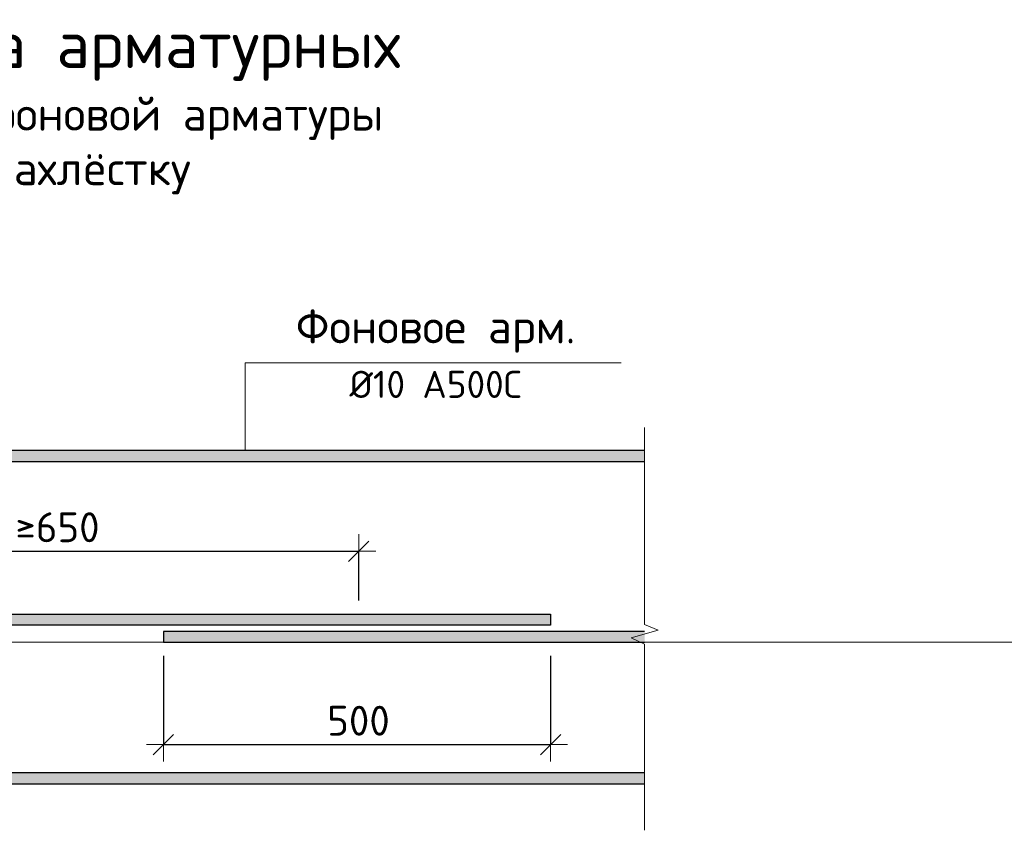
# Model space of a CAD drawing. Header units: metres. Extents: x -38 to 107, y -15 to 21.
# Tile 145 of 167: x 76.51 to 77.599, y 6.664 to 7.56. Entities that reach past the tile are written whole.
import ezdxf

# ---------------------------------------------------------------- set-up
doc = ezdxf.new("R2010")
doc.units = ezdxf.units.M
doc.header["$PDMODE"] = 65
doc.layers.add('XR$3$Арм.стержн.ниж.зоны Х', color=7, linetype='Continuous', lineweight=35, true_color=0xc600c6)
doc.layers.add('XR$5$Арм.стержн.ниж.зоны Х', color=7, linetype='Continuous', lineweight=35, true_color=0xc600c6)
for name, color, linetype, lineweight in [('XR$3$Размерная линия_ общее', 7, 'Continuous', 13), ('XR$4$Текст_ примечание', 7, 'Continuous', 13), ('XR$5$Размерная линия_ общее', 7, 'Continuous', 13)]:
    doc.layers.add(name, color=color, linetype=linetype, lineweight=lineweight)
doc.styles.add('ISOCPEUR', font='txt')
doc.dimstyles.new('DIMSTYLE_35', dxfattribs={"dimtxt": 0.033, "dimasz": 0.0375, "dimexe": 0, "dimexo": 0, "dimgap": 0.0165, "dimtad": 2, "dimdec": 0, "dimlfac": 1000, "dimrnd": 1, "dimzin": 12, "dimdsep": 46, "dimtxsty": 'ISOCPEUR', "dimblk1": 'ALL_ML_STRICH', "dimblk2": 'ALL_ML_STRICH', "dimsah": 1, "dimcen": 0, "dimclrd": 7, "dimclre": 256, "dimclrt": 7, "dimadec": 0, "dimazin": 0, "dimtfac": 1, "dimtdec": 0, "dimtix": 1, "dimtmove": 2, "dimatfit": 3, "dimfxl": 0, "dimtzin": 0, "dimlwd": 0, "dimlwe": -3, "dimarcsym": 0})
doc.dimstyles.new('DIMSTYLE_7', dxfattribs={"dimtxt": 0.033, "dimasz": 0.0375, "dimexe": 0, "dimexo": 0, "dimgap": 0.0165, "dimtad": 2, "dimdec": 0, "dimlfac": 1000, "dimrnd": 1, "dimzin": 12, "dimdsep": 46, "dimtxsty": 'ISOCPEUR', "dimblk1": 'ALL_ML_STRICH', "dimblk2": 'ALL_ML_STRICH', "dimsah": 1, "dimcen": 0, "dimclrd": 7, "dimclre": 256, "dimclrt": 7, "dimadec": 0, "dimazin": 0, "dimtfac": 1, "dimtdec": 0, "dimtix": 1, "dimtmove": 2, "dimatfit": 3, "dimfxl": 0, "dimtzin": 0, "dimlwd": 0, "dimlwe": -3, "dimarcsym": 0})
doc.dimstyles.new('DIMSTYLE_8', dxfattribs={"dimtxt": 0.033, "dimasz": 0.0375, "dimexe": 0, "dimexo": 0, "dimgap": 0.0165, "dimtad": 2, "dimdec": 0, "dimlfac": 1000, "dimrnd": 1, "dimzin": 12, "dimdsep": 46, "dimtxsty": 'ISOCPEUR', "dimblk1": 'ALL_ML_STRICH', "dimblk2": 'ALL_ML_STRICH', "dimsah": 1, "dimcen": 0, "dimclrd": 7, "dimclre": 256, "dimclrt": 7, "dimadec": 0, "dimazin": 0, "dimtfac": 1, "dimtdec": 0, "dimtix": 1, "dimtmove": 2, "dimatfit": 3, "dimfxl": 0, "dimtzin": 0, "dimlwd": 0, "dimlwe": -3, "dimarcsym": 0})

# ---------------------------------------------------------------- blocks, each defined once
blk = doc.blocks.new('ALL_ML_STRICH')
at = {"color": 0, "linetype": 'ByBlock', "lineweight": -2}
for p, q in [((-0.3, -0.3), (0.3, 0.3)), ((0, -0.5), (0, 0.5)), ((-1, 0), (0.5, 0))]:
    blk.add_line(p, q, dxfattribs=at)
blk = doc.blocks.new('*D41')
at = {"layer": 'DEFPOINTS', "color": 7, "linetype": 'Continuous', "lineweight": 13, "transparency": 33554687}
for p in [(76.2152, 7.0717), (76.2152, 6.9723), (76.8852, 6.9027)]:
    blk.add_point(p, dxfattribs=at)
at = {"layer": 'XR$3$Размерная линия_ общее', "color": 253, "linetype": 'Continuous', "lineweight": -2, "true_color": 0xa0a0a0, "transparency": 33554687}
for p, q in [((76.2152, 7.0567), (76.2152, 6.9723)), ((76.8852, 6.9177), (76.8852, 6.9723))]:
    blk.add_line(p, q, dxfattribs=at)
at = {"layer": 'XR$3$Размерная линия_ общее', "color": 7, "linetype": 'Continuous', "lineweight": -2, "transparency": 33554687}
blk.add_line((76.2152, 6.9723), (76.8852, 6.9723), dxfattribs=at)
at = {"layer": 'XR$3$Размерная линия_ общее', "color": 7, "linetype": 'Continuous', "lineweight": 13, "transparency": 33554687, "xscale": 0.0375, "yscale": 0.0375, "zscale": 0.0375, "rotation": 180}
blk.add_blockref('ALL_ML_STRICH', (76.2152, 6.9723), dxfattribs=at)
at = {"layer": 'XR$3$Размерная линия_ общее', "color": 7, "linetype": 'Continuous', "lineweight": 13, "transparency": 33554687, "xscale": 0.0375, "yscale": 0.0375, "zscale": 0.0375}
blk.add_blockref('ALL_ML_STRICH', (76.8852, 6.9723), dxfattribs=at)
at = {"layer": 'XR$3$Размерная линия_ общее', "color": 7, "linetype": 'Continuous', "lineweight": 13, "transparency": 33554687, "insert": (76.5056, 7.0153), "char_height": 0.033, "width": 0.00165, "attachment_point": 1, "line_spacing_factor": 0.60241, "style": 'ISOCPEUR'}
blk.add_mtext('≥650', dxfattribs=at)
blk = doc.blocks.new('*D42')
at = {"layer": 'DEFPOINTS', "color": 7, "linetype": 'Continuous', "lineweight": 13, "transparency": 33554687}
for p in [(76.6692, 6.8717), (77.0972, 6.8717), (76.6692, 6.7584)]:
    blk.add_point(p, dxfattribs=at)
at = {"layer": 'XR$3$Размерная линия_ общее', "color": 253, "linetype": 'Continuous', "lineweight": -2, "true_color": 0xa0a0a0, "transparency": 33554687}
for p, q in [((76.6692, 6.8567), (76.6692, 6.7584)), ((77.0972, 6.8567), (77.0972, 6.7584))]:
    blk.add_line(p, q, dxfattribs=at)
at = {"layer": 'XR$3$Размерная линия_ общее', "color": 7, "linetype": 'Continuous', "lineweight": -2, "transparency": 33554687}
blk.add_line((76.6692, 6.7584), (77.0972, 6.7584), dxfattribs=at)
at = {"layer": 'XR$3$Размерная линия_ общее', "color": 7, "linetype": 'Continuous', "lineweight": 13, "transparency": 33554687, "xscale": 0.0375, "yscale": 0.0375, "zscale": 0.0375, "rotation": 180}
blk.add_blockref('ALL_ML_STRICH', (76.6692, 6.7584), dxfattribs=at)
at = {"layer": 'XR$3$Размерная линия_ общее', "color": 7, "linetype": 'Continuous', "lineweight": 13, "transparency": 33554687, "xscale": 0.0375, "yscale": 0.0375, "zscale": 0.0375}
blk.add_blockref('ALL_ML_STRICH', (77.0972, 6.7584), dxfattribs=at)
at = {"layer": 'XR$3$Размерная линия_ общее', "color": 7, "linetype": 'Continuous', "lineweight": 13, "transparency": 33554687, "insert": (76.8502, 6.8014), "char_height": 0.033, "width": 0.00165, "attachment_point": 1, "line_spacing_factor": 0.60241, "style": 'ISOCPEUR'}
blk.add_mtext('500', dxfattribs=at)
blk = doc.blocks.new('ЭЛЕМЕНТ_УЗОРА_2')
at = {"color": 7, "linetype": 'Continuous', "lineweight": 13, "transparency": 33554687}
blk.add_line((77.2012, 6.6637), (77.2012, 6.6637), dxfattribs=at)
blk.add_lwpolyline([(77.2012, 7.1092), (77.2012, 6.8913), (77.2162, 6.8851), (77.1862, 6.8766), (77.2012, 6.8695), (77.2012, 6.6637)], dxfattribs=at)
blk = doc.blocks.new('*D691')
at = {"layer": 'DEFPOINTS', "color": 7, "linetype": 'Continuous', "lineweight": 13, "transparency": 33554687}
for p in [(76.2152, 7.0717), (76.2152, 6.9723), (76.8852, 6.9027)]:
    blk.add_point(p, dxfattribs=at)
at = {"layer": 'XR$5$Размерная линия_ общее', "color": 253, "linetype": 'Continuous', "lineweight": -2, "true_color": 0xa0a0a0, "transparency": 33554687}
for p, q in [((76.2152, 7.0567), (76.2152, 6.9723)), ((76.8852, 6.9177), (76.8852, 6.9723))]:
    blk.add_line(p, q, dxfattribs=at)
at = {"layer": 'XR$5$Размерная линия_ общее', "color": 7, "linetype": 'Continuous', "lineweight": -2, "transparency": 33554687}
blk.add_line((76.2152, 6.9723), (76.8852, 6.9723), dxfattribs=at)
at = {"layer": 'XR$5$Размерная линия_ общее', "color": 7, "linetype": 'Continuous', "lineweight": 13, "transparency": 33554687, "xscale": 0.0375, "yscale": 0.0375, "zscale": 0.0375, "rotation": 180}
blk.add_blockref('ALL_ML_STRICH', (76.2152, 6.9723), dxfattribs=at)
at = {"layer": 'XR$5$Размерная линия_ общее', "color": 7, "linetype": 'Continuous', "lineweight": 13, "transparency": 33554687, "xscale": 0.0375, "yscale": 0.0375, "zscale": 0.0375}
blk.add_blockref('ALL_ML_STRICH', (76.8852, 6.9723), dxfattribs=at)
at = {"layer": 'XR$5$Размерная линия_ общее', "color": 7, "linetype": 'Continuous', "lineweight": 13, "transparency": 33554687, "insert": (76.5056, 7.0153), "char_height": 0.033, "width": 0.00165, "attachment_point": 1, "line_spacing_factor": 0.60241, "style": 'ISOCPEUR'}
blk.add_mtext('≥650', dxfattribs=at)
blk = doc.blocks.new('*D692')
at = {"layer": 'DEFPOINTS', "color": 7, "linetype": 'Continuous', "lineweight": 13, "transparency": 33554687}
for p in [(76.6692, 6.8717), (77.0972, 6.8717), (76.6692, 6.7584)]:
    blk.add_point(p, dxfattribs=at)
at = {"layer": 'XR$5$Размерная линия_ общее', "color": 253, "linetype": 'Continuous', "lineweight": -2, "true_color": 0xa0a0a0, "transparency": 33554687}
for p, q in [((76.6692, 6.8567), (76.6692, 6.7584)), ((77.0972, 6.8567), (77.0972, 6.7584))]:
    blk.add_line(p, q, dxfattribs=at)
at = {"layer": 'XR$5$Размерная линия_ общее', "color": 7, "linetype": 'Continuous', "lineweight": -2, "transparency": 33554687}
blk.add_line((76.6692, 6.7584), (77.0972, 6.7584), dxfattribs=at)
at = {"layer": 'XR$5$Размерная линия_ общее', "color": 7, "linetype": 'Continuous', "lineweight": 13, "transparency": 33554687, "xscale": 0.0375, "yscale": 0.0375, "zscale": 0.0375, "rotation": 180}
blk.add_blockref('ALL_ML_STRICH', (76.6692, 6.7584), dxfattribs=at)
at = {"layer": 'XR$5$Размерная линия_ общее', "color": 7, "linetype": 'Continuous', "lineweight": 13, "transparency": 33554687, "xscale": 0.0375, "yscale": 0.0375, "zscale": 0.0375}
blk.add_blockref('ALL_ML_STRICH', (77.0972, 6.7584), dxfattribs=at)
at = {"layer": 'XR$5$Размерная линия_ общее', "color": 7, "linetype": 'Continuous', "lineweight": 13, "transparency": 33554687, "insert": (76.8502, 6.8014), "char_height": 0.033, "width": 0.00165, "attachment_point": 1, "line_spacing_factor": 0.60241, "style": 'ISOCPEUR'}
blk.add_mtext('500', dxfattribs=at)
blk = doc.blocks.new('ЭЛЕМЕНТ_УЗОРА_14')
at = {"color": 7, "linetype": 'Continuous', "lineweight": 13, "transparency": 33554687}
blk.add_line((77.2012, 6.6637), (77.2012, 6.6637), dxfattribs=at)
blk.add_lwpolyline([(77.2012, 7.1092), (77.2012, 6.8913), (77.2162, 6.8851), (77.1862, 6.8766), (77.2012, 6.8695), (77.2012, 6.6637)], dxfattribs=at)

msp = doc.modelspace()

# ---------------------------------------------------------------- hatches: boundary and pattern name
at = {"linetype": 'Continuous', "lineweight": 13, "true_color": 0xc8c8c8, "transparency": 33554687}
for points in [[(76.0122, 7.0837), (76.0122, 7.0717), (77.2012, 7.0717), (77.2012, 7.0837)], [(76.0122, 7.0837), (76.0122, 7.0717), (77.2012, 7.0717), (77.2012, 7.0837)], [(75.9412, 6.8907), (77.0972, 6.8907), (77.0972, 6.9027), (75.9412, 6.9027)], [(75.9412, 6.8907), (77.0972, 6.8907), (77.0972, 6.9027), (75.9412, 6.9027)], [(76.6692, 6.8837), (76.6692, 6.8717), (77.2012, 6.8717), (77.2012, 6.8837)], [(76.6692, 6.8837), (76.6692, 6.8717), (77.2012, 6.8717), (77.2012, 6.8837)], [(76.0122, 6.7271), (76.0122, 6.7151), (77.2012, 6.7151), (77.2012, 6.7271)], [(76.0122, 6.7271), (76.0122, 6.7151), (77.2012, 6.7151), (77.2012, 6.7271)]]:
    msp.add_hatch(color=9, dxfattribs=at).paths.add_polyline_path(points)

# ---------------------------------------------------------------- linework, layer by layer
at = {"color": 7, "linetype": 'Continuous', "lineweight": 13, "transparency": 33554687}
msp.add_lwpolyline([(76.7597, 7.0837), (76.7597, 7.1808), (77.1752, 7.1808)], dxfattribs=at)
msp.add_lwpolyline([(76.7597, 7.0837), (76.7597, 7.1808), (77.1752, 7.1808)], dxfattribs=at)
at = {"layer": 'XR$3$Арм.стержн.ниж.зоны Х', "color": 7, "linetype": 'Continuous', "lineweight": 25, "transparency": 33554687}
for points in [[(77.2012, 7.0837), (76.0122, 7.0837), (76.0122, 7.0717), (77.2012, 7.0717)], [(75.9412, 6.9027), (77.0972, 6.9027), (77.0972, 6.8907), (75.9412, 6.8907)], [(77.2012, 6.8837), (76.6692, 6.8837), (76.6692, 6.8717), (77.2012, 6.8717)], [(77.2012, 6.7271), (76.0122, 6.7271), (76.0122, 6.7151), (77.2012, 6.7151)]]:
    msp.add_lwpolyline(points, dxfattribs=at)
at = {"layer": 'XR$4$Текст_ примечание', "color": 7, "linetype": 'Continuous', "lineweight": 13, "transparency": 33554687}
msp.add_line((86.4198, 6.8717), (67.9198, 6.8717), dxfattribs=at)
at = {"layer": 'XR$5$Арм.стержн.ниж.зоны Х', "color": 7, "linetype": 'Continuous', "lineweight": 25, "transparency": 33554687}
for points in [[(77.2012, 7.0837), (76.0122, 7.0837), (76.0122, 7.0717), (77.2012, 7.0717)], [(75.9412, 6.9027), (77.0972, 6.9027), (77.0972, 6.8907), (75.9412, 6.8907)], [(77.2012, 6.8837), (76.6692, 6.8837), (76.6692, 6.8717), (77.2012, 6.8717)], [(77.2012, 6.7271), (76.0122, 6.7271), (76.0122, 6.7151), (77.2012, 6.7151)]]:
    msp.add_lwpolyline(points, dxfattribs=at)

# ---------------------------------------------------------------- block references
at = {"color": 7, "linetype": 'Continuous', "lineweight": 13, "transparency": 33554687}
for name in ['ЭЛЕМЕНТ_УЗОРА_2', 'ЭЛЕМЕНТ_УЗОРА_14']:
    msp.add_blockref(name, (0, 0), dxfattribs=at)

# ---------------------------------------------------------------- texts
at = {"color": 7, "linetype": 'Continuous', "lineweight": 13, "transparency": 33554687, "attachment_point": 2}
for s, insert, char_height, width, line_spacing_factor in [('\\A1;{\\fISOCPEUR|i0|b0;\\H0.052500;\\W1.000000;\\C7;Стыковка арматурных}\\P{\\fISOCPEUR|i0|b0;\\H0.037500;\\W1.000000;\\C7;стержней фоновой арматуры}\\P{\\fISOCPEUR|i0|b0;\\H0.037500;\\W1.000000;\\C7;внахлёстку}\\P', (76.5737, 7.5592), 0.0525, 0.938044, 0.963855), ('\\A1;{\\fISOCPEUR|i0|b0;\\H0.052500;\\W1.000000;\\C7;Стыковка арматурных}\\P{\\fISOCPEUR|i0|b0;\\H0.037500;\\W1.000000;\\C7;стержней фоновой арматуры}\\P{\\fISOCPEUR|i0|b0;\\H0.037500;\\W1.000000;\\C7;внахлёстку}\\P', (76.5737, 7.5592), 0.0525, 0.938044, 0.963855), ('\\A1;{\\fISOCPEUR|i0|b0;\\H0.037500;\\W1.000000;\\C7;Фоновое арм.}\\P{\\fISOCPEUR|i0|b0;\\H0.030000;\\W1.000000;\\C7;Ø10 А500С}\\P', (76.9702, 7.2396), 0.0375, 0.328781, 1.084337), ('\\A1;{\\fISOCPEUR|i0|b0;\\H0.037500;\\W1.000000;\\C7;Фоновое арм.}\\P{\\fISOCPEUR|i0|b0;\\H0.030000;\\W1.000000;\\C7;Ø10 А500С}\\P', (76.9702, 7.2396), 0.0375, 0.328781, 1.084337)]:
    msp.add_mtext(s, dxfattribs=dict(at, insert=insert, char_height=char_height, width=width, line_spacing_factor=line_spacing_factor))

# ---------------------------------------------------------------- dimensions: what is measured, and where the dimension line sits
at = {"layer": 'XR$3$Размерная линия_ общее', "color": 7, "linetype": 'Continuous', "lineweight": 13, "transparency": 33554687}
for base, p1, p2, text, dimstyle, override, picture, middle in [((76.8852, 6.9723), (76.2152, 7.0567), (76.8852, 6.9177), '≥650', 'DIMSTYLE_7', {"dimpost": '≥<>', "dimclrd": 7, "dimclre": 253, "dimclrt": 7, "dimlwd": 0, "dimlwe": 65533}, '*D41', (76.5502, 6.9888)), ((77.0972, 6.7584), (76.6692, 6.8567), (77.0972, 6.8567), '500', 'DIMSTYLE_8', {"dimpost": '<>', "dimclrd": 7, "dimclre": 253, "dimclrt": 7, "dimlwd": 0, "dimlwe": 65533}, '*D42', (76.8832, 6.7749))]:
    dim = msp.add_linear_dim(base=base, p1=p1, p2=p2, text=text, dimstyle=dimstyle, override=override, dxfattribs=at)
    dim.commit()
    dim.dimension.update_dxf_attribs({"geometry": picture, "text_midpoint": middle, "dimtype": 160})
at = {"layer": 'XR$5$Размерная линия_ общее', "color": 7, "linetype": 'Continuous', "lineweight": 13, "transparency": 33554687}
for base, p1, p2, text, dimstyle, override, picture, middle in [((76.8852, 6.9723), (76.2152, 7.0567), (76.8852, 6.9177), '≥650', 'DIMSTYLE_35', {"dimpost": '≥<>', "dimclrd": 7, "dimclre": 253, "dimclrt": 7, "dimlwd": 0, "dimlwe": 65533}, '*D691', (76.5502, 6.9888)), ((77.0972, 6.7584), (76.6692, 6.8567), (77.0972, 6.8567), '500', 'DIMSTYLE_8', {"dimpost": '<>', "dimclrd": 7, "dimclre": 253, "dimclrt": 7, "dimlwd": 0, "dimlwe": 65533}, '*D692', (76.8832, 6.7749))]:
    dim = msp.add_linear_dim(base=base, p1=p1, p2=p2, text=text, dimstyle=dimstyle, override=override, dxfattribs=at)
    dim.commit()
    dim.dimension.update_dxf_attribs({"geometry": picture, "text_midpoint": middle, "dimtype": 160})

doc.saveas('drawing.dxf')
